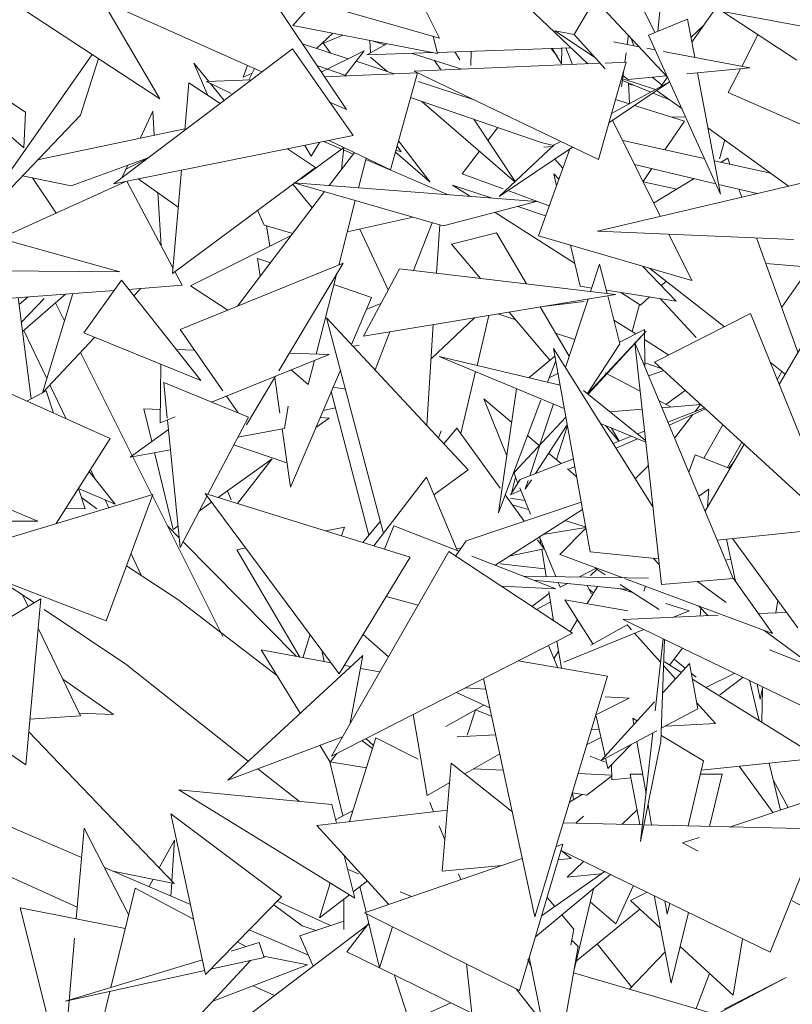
# Model space of a CAD drawing. Header units: metres. Extents: x -14.5 to 13.1, y -18.9 to 3.3.
# Tile 130 of 216: x 10.288 to 10.412, y 2.237 to 2.395. Entities that reach past the tile are written whole.
import ezdxf

# ---------------------------------------------------------------- set-up
doc = ezdxf.new("R2010")
doc.units = ezdxf.units.M
doc.layers.add('G-IMPT', color=7, linetype='Continuous', lineweight=5)
doc.layers.add('L-PLNT', color=7, linetype='Continuous', lineweight=5, true_color=0x005900)

# ---------------------------------------------------------------- blocks, each defined once
blk = doc.blocks.new('ÁRVORES ORNAMENTAIS - Pequeno e Médio Porte - Ipê-roxo-2940656-CORTE_CALÇADA')
at = {"layer": 'G-IMPT', "color": 253, "true_color": 0xaaaaaa}
for p, q in [((6.63619, 2.41626), (6.6598, 2.381)), ((6.71184, 2.41226), (6.70995, 2.39359)), ((6.69157, 2.40753), (6.71148, 2.38628)), ((6.59725, 2.40405), (6.62976, 2.3827)), ((6.67481, 2.39248), (6.67013, 2.40183)), ((6.70537, 2.40183), (6.70947, 2.39339)), ((6.61614, 2.40048), (6.64619, 2.38707)), ((6.71545, 2.39184), (6.72192, 2.40107)), ((6.62049, 2.39853), (6.62976, 2.3827)), ((6.64953, 2.39972), (6.67481, 2.39248)), ((6.69867, 2.38837), (6.68807, 2.39844)), ((6.69648, 2.39307), (6.6998, 2.39875)), ((6.65117, 2.39455), (6.65453, 2.39829)), ((6.72037, 2.3968), (6.73233, 2.38893)), ((6.72037, 2.3968), (6.75056, 2.39117)), ((6.70844, 2.39298), (6.71475, 2.39553)), ((6.71475, 2.39553), (6.71591, 2.38939)), ((6.6745, 2.39001), (6.65117, 2.39455)), ((6.69337, 2.39368), (6.69977, 2.38945)), ((6.69337, 2.39368), (6.69648, 2.39309)), ((6.7153, 2.39261), (6.71734, 2.39455)), ((6.60785, 2.37484), (6.58683, 2.39298)), ((6.60811, 2.3806), (6.58924, 2.39292)), ((6.65762, 2.39329), (6.655, 2.39084)), ((6.65924, 2.39298), (6.65613, 2.39167)), ((6.66358, 2.39214), (6.66366, 2.39011)), ((6.66412, 2.39203), (6.66602, 2.39143)), ((6.6745, 2.39001), (6.6738, 2.39277)), ((6.69648, 2.39307), (6.70147, 2.38757)), ((6.70504, 2.39146), (6.70523, 2.39295)), ((6.70611, 2.39129), (6.7056, 2.39255)), ((6.70844, 2.39298), (6.72006, 2.36736)), ((6.72347, 2.38795), (6.72608, 2.39304)), ((6.6511, 2.39077), (6.62235, 2.36904)), ((6.6511, 2.39077), (6.66087, 2.3768)), ((6.66008, 2.38918), (6.65271, 2.39159)), ((6.65576, 2.38703), (6.66268, 2.39047)), ((6.65603, 2.39181), (6.65725, 2.3901)), ((6.65953, 2.38642), (6.66268, 2.39047)), ((6.66633, 2.3916), (6.66308, 2.38979)), ((6.69597, 2.39094), (6.67446, 2.39018)), ((6.69373, 2.38957), (6.69276, 2.39082)), ((6.69295, 2.39083), (6.69446, 2.38837)), ((6.69449, 2.39088), (6.69446, 2.38837)), ((6.69513, 2.39091), (6.69624, 2.38826)), ((6.7028, 2.39189), (6.70697, 2.39109)), ((6.70818, 2.39086), (6.70951, 2.39061)), ((6.61885, 2.38987), (6.59902, 2.36164)), ((6.61986, 2.3892), (6.61698, 2.38011)), ((6.67375, 2.39016), (6.66308, 2.38979)), ((6.66368, 2.38945), (6.66638, 2.38712)), ((6.67039, 2.39004), (6.67838, 2.38751)), ((6.674, 2.3889), (6.67502, 2.38737)), ((6.67729, 2.39028), (6.6781, 2.38899)), ((6.67985, 2.38808), (6.67988, 2.39037)), ((6.70466, 2.38862), (6.70486, 2.39014)), ((6.71086, 2.39035), (6.7248, 2.3877)), ((6.63765, 2.38551), (6.63523, 2.38848)), ((6.63748, 2.38328), (6.63523, 2.38848)), ((6.64388, 2.3881), (6.64317, 2.38623)), ((6.64499, 2.3876), (6.64408, 2.38578)), ((6.65989, 2.38644), (6.65504, 2.3881)), ((6.66749, 2.38675), (6.66135, 2.38876)), ((6.70067, 2.38845), (6.67074, 2.38719)), ((6.7004, 2.37297), (6.70486, 2.38863)), ((6.70486, 2.38863), (6.70147, 2.38849)), ((6.70413, 2.38465), (6.70449, 2.38732)), ((6.71462, 2.38675), (6.7248, 2.3877)), ((6.72131, 2.38373), (6.72327, 2.38756)), ((6.64452, 2.3858), (6.63725, 2.3855)), ((6.64461, 2.38683), (6.64317, 2.38623)), ((6.67127, 2.38691), (6.65626, 2.38629)), ((6.66691, 2.3713), (6.67127, 2.38691)), ((6.7004, 2.37297), (6.67074, 2.38719)), ((6.70427, 2.38567), (6.70883, 2.38382)), ((6.70431, 2.38596), (6.70958, 2.38423)), ((6.70437, 2.38641), (6.70519, 2.38586)), ((6.70519, 2.38586), (6.71133, 2.38644)), ((6.70904, 2.38622), (6.71063, 2.38498)), ((6.71043, 2.38469), (6.7115, 2.38622)), ((6.71637, 2.38691), (6.72006, 2.36736)), ((6.63444, 2.38532), (6.63378, 2.37768)), ((6.63444, 2.38532), (6.63945, 2.38197)), ((6.64125, 2.38358), (6.63725, 2.3855)), ((6.64013, 2.38248), (6.63794, 2.38517)), ((6.68053, 2.38249), (6.67136, 2.38549)), ((6.70208, 2.37888), (6.71186, 2.38545)), ((6.7025, 2.38036), (6.71185, 2.38547)), ((6.70542, 2.38195), (6.70522, 2.38528)), ((6.70523, 2.38508), (6.70606, 2.38494)), ((6.69117, 2.3757), (6.67015, 2.38292)), ((6.70315, 2.38263), (6.70538, 2.38193)), ((6.7092, 2.38366), (6.71176, 2.38263)), ((6.70992, 2.38396), (6.71381, 2.38114)), ((6.72131, 2.38373), (6.74209, 2.37464)), ((6.65709, 2.3822), (6.6598, 2.381)), ((6.67195, 2.3823), (6.68692, 2.36936)), ((6.70623, 2.38167), (6.71426, 2.37914)), ((6.61698, 2.38011), (6.59927, 2.36158)), ((6.60785, 2.37484), (6.60811, 2.3806)), ((6.62862, 2.38074), (6.62658, 2.37635)), ((6.62862, 2.38074), (6.62886, 2.37683)), ((6.68032, 2.37943), (6.68699, 2.36942)), ((6.71441, 2.37981), (6.71228, 2.37976)), ((6.61007, 2.37289), (6.63379, 2.37787)), ((6.68417, 2.37811), (6.68258, 2.37604)), ((6.71033, 2.36381), (6.70269, 2.37929)), ((6.71108, 2.37451), (6.71426, 2.37914)), ((6.71804, 2.37808), (6.73103, 2.36867)), ((6.66087, 2.3768), (6.62235, 2.36904)), ((6.65034, 2.37468), (6.65481, 2.37169)), ((6.65938, 2.37488), (6.65253, 2.36984)), ((6.65411, 2.37348), (6.6531, 2.37523)), ((6.65411, 2.37348), (6.65547, 2.37571)), ((6.65617, 2.37585), (6.65903, 2.37463)), ((6.66691, 2.3713), (6.65703, 2.37603)), ((6.65938, 2.37488), (6.65901, 2.37133)), ((6.66797, 2.3751), (6.66862, 2.37418)), ((6.66821, 2.37596), (6.67332, 2.3693)), ((6.69327, 2.37531), (6.68441, 2.36701)), ((6.68441, 2.36701), (6.69624, 2.37496)), ((6.69072, 2.36065), (6.69579, 2.37465)), ((6.69318, 2.37523), (6.69117, 2.3757)), ((6.69162, 2.37494), (6.69301, 2.37507)), ((6.69327, 2.37531), (6.69432, 2.37588)), ((6.71745, 2.37311), (6.70431, 2.37601)), ((6.71992, 2.37306), (6.72073, 2.37613)), ((6.61547, 2.36873), (6.62788, 2.37323)), ((6.62415, 2.37133), (6.6277, 2.37309)), ((6.65705, 2.36877), (6.6611, 2.37408)), ((6.65934, 2.37449), (6.66091, 2.37382)), ((6.66176, 2.3684), (6.66298, 2.37317)), ((6.66769, 2.37411), (6.67332, 2.3693)), ((6.66779, 2.37446), (6.66862, 2.37418)), ((6.68122, 2.37428), (6.67844, 2.37067)), ((6.69466, 2.37154), (6.69335, 2.37301)), ((6.72122, 2.37315), (6.72016, 2.37251)), ((6.72122, 2.37315), (6.72157, 2.3722)), ((6.62458, 2.37203), (6.62365, 2.37003)), ((6.65481, 2.37169), (6.63177, 2.3546)), ((6.66293, 2.37296), (6.67618, 2.36728)), ((6.74464, 2.37186), (6.70025, 2.36144)), ((6.71929, 2.36906), (6.70622, 2.37215)), ((6.70758, 2.36939), (6.70901, 2.37149)), ((6.72817, 2.37074), (6.71904, 2.37275)), ((6.61547, 2.36873), (6.60762, 2.37032)), ((6.60926, 2.36998), (6.61304, 2.36433)), ((6.62626, 2.36983), (6.6327, 2.36529)), ((6.63322, 2.37123), (6.63177, 2.3546)), ((6.68508, 2.36822), (6.67844, 2.37067)), ((6.69319, 2.37064), (6.69364, 2.36871)), ((6.69319, 2.37064), (6.69403, 2.36978)), ((6.71582, 2.36988), (6.70929, 2.36593)), ((6.62429, 2.36944), (6.60403, 2.36025)), ((6.63185, 2.35552), (6.62442, 2.36946)), ((6.65431, 2.36516), (6.65117, 2.36899)), ((6.67541, 2.36226), (6.65132, 2.36921)), ((6.65132, 2.36921), (6.69044, 2.36617)), ((6.67977, 2.367), (6.67688, 2.36885)), ((6.6833, 2.36673), (6.67688, 2.36885)), ((6.7076, 2.36934), (6.71303, 2.36819)), ((6.72599, 2.36748), (6.71976, 2.36895)), ((6.62943, 2.3676), (6.62995, 2.35908)), ((6.64224, 2.34932), (6.6563, 2.36778)), ((6.69248, 2.3655), (6.68582, 2.36795)), ((6.72302, 2.36818), (6.72349, 2.3669)), ((6.65858, 2.35596), (6.66124, 2.36635)), ((6.67541, 2.36226), (6.69044, 2.36617)), ((6.69189, 2.36389), (6.68739, 2.36538)), ((6.64655, 2.36237), (6.6455, 2.36479)), ((6.65994, 2.36129), (6.67055, 2.36366)), ((6.69655, 2.35629), (6.68378, 2.36444)), ((6.59387, 2.36308), (6.62331, 2.35486)), ((6.65118, 2.36105), (6.64655, 2.36237)), ((6.64693, 2.36226), (6.64747, 2.35899)), ((6.67063, 2.3551), (6.67361, 2.36278)), ((6.67434, 2.35466), (6.67485, 2.36243)), ((6.63468, 2.35264), (6.65091, 2.3607)), ((6.66653, 2.35197), (6.66197, 2.36175)), ((6.68398, 2.36117), (6.67673, 2.35933)), ((6.68398, 2.36117), (6.68883, 2.35293)), ((6.69072, 2.36065), (6.71544, 2.35346)), ((6.7318, 2.36006), (6.70025, 2.36144)), ((6.71544, 2.35346), (6.71175, 2.36094)), ((6.72588, 2.36032), (6.73254, 2.34195)), ((6.67673, 2.35933), (6.68141, 2.35382)), ((6.69588, 2.35915), (6.69743, 2.35255)), ((6.63302, 2.34557), (6.65926, 2.35624)), ((6.64756, 2.35631), (6.64549, 2.35702)), ((6.64549, 2.35702), (6.6459, 2.35413)), ((6.64891, 2.33892), (6.65926, 2.35624)), ((6.70058, 2.35609), (6.69913, 2.3517)), ((6.70179, 2.35139), (6.70058, 2.35609)), ((6.70756, 2.35575), (6.71294, 2.35017)), ((6.72736, 2.35623), (6.73885, 2.35524)), ((6.72993, 2.34916), (6.73443, 2.35562)), ((6.58881, 2.35515), (6.62331, 2.35486)), ((6.63335, 2.3527), (6.63218, 2.3549)), ((6.65491, 2.34162), (6.65819, 2.35444)), ((6.66834, 2.35537), (6.66257, 2.34453)), ((6.66834, 2.35537), (6.70316, 2.35122)), ((6.70869, 2.35542), (6.72072, 2.34604)), ((6.62356, 2.35352), (6.61751, 2.34507)), ((6.63638, 2.33739), (6.62356, 2.35352)), ((6.63335, 2.3527), (6.62472, 2.35205)), ((6.63468, 2.35264), (6.64073, 2.3487)), ((6.66383, 2.35074), (6.65777, 2.35281)), ((6.69743, 2.35255), (6.69932, 2.35226)), ((6.71056, 2.35265), (6.71132, 2.35337)), ((6.62238, 2.35188), (6.5803, 2.34873)), ((6.60709, 2.3496), (6.60857, 2.35084)), ((6.61454, 2.35129), (6.60765, 2.34527)), ((6.61574, 2.35138), (6.61087, 2.33541)), ((6.62671, 2.3522), (6.62557, 2.35099)), ((6.66257, 2.34453), (6.70316, 2.35122)), ((6.70166, 2.3519), (6.71294, 2.35017)), ((6.70387, 2.3433), (6.70189, 2.35101)), ((6.7072, 2.34949), (6.70399, 2.35154)), ((6.7072, 2.34949), (6.70863, 2.35083)), ((6.60905, 2.33443), (6.60695, 2.35072)), ((6.61114, 2.35059), (6.60746, 2.34676)), ((6.61295, 2.3499), (6.61441, 2.347)), ((6.66383, 2.35074), (6.66061, 2.34319)), ((6.66536, 2.34977), (6.66299, 2.34878)), ((6.69102, 2.34922), (6.69569, 2.34129)), ((6.69145, 2.34929), (6.69809, 2.35011)), ((6.69873, 2.35049), (6.69509, 2.33946)), ((6.70702, 2.34961), (6.70582, 2.34524)), ((6.71033, 2.35057), (6.71615, 2.34429)), ((6.68084, 2.3398), (6.68277, 2.34786)), ((6.68422, 2.3481), (6.68708, 2.34715)), ((6.68602, 2.3484), (6.69259, 2.34066)), ((6.70944, 2.34031), (6.72488, 2.34815)), ((6.72488, 2.34815), (6.73766, 2.31661)), ((6.67941, 2.323), (6.65662, 2.34747)), ((6.66573, 2.31298), (6.65662, 2.34747)), ((6.67274, 2.33016), (6.6738, 2.34638)), ((6.67344, 2.34085), (6.68046, 2.34748)), ((6.7029, 2.34708), (6.7064, 2.34487)), ((6.60785, 2.34545), (6.61157, 2.33769)), ((6.63638, 2.33739), (6.61751, 2.34507)), ((6.63302, 2.34557), (6.63988, 2.33572)), ((6.66442, 2.3391), (6.6668, 2.34523)), ((6.6935, 2.345), (6.69658, 2.34398)), ((6.69866, 2.33523), (6.70811, 2.34532)), ((6.69872, 2.33519), (6.70811, 2.34532)), ((6.7038, 2.34355), (6.7078, 2.34558)), ((6.70789, 2.33953), (6.7078, 2.34558)), ((6.7295, 2.33675), (6.73416, 2.3447)), ((6.61925, 2.34429), (6.61087, 2.33541)), ((6.6609, 2.34288), (6.66188, 2.343)), ((6.70387, 2.3433), (6.69863, 2.33526)), ((6.72209, 2.30551), (6.70627, 2.34342)), ((6.71054, 2.30456), (6.70627, 2.34342)), ((6.70783, 2.34397), (6.71176, 2.34148)), ((6.61697, 2.34188), (6.6253, 2.32526)), ((6.63531, 2.34228), (6.63241, 2.34238)), ((6.63808, 2.33391), (6.65703, 2.34155)), ((6.65703, 2.34155), (6.65061, 2.34177)), ((6.68921, 2.33783), (6.69338, 2.34131)), ((6.69907, 2.3098), (6.69315, 2.34254)), ((6.70917, 2.31703), (6.69315, 2.34254)), ((6.62982, 2.33057), (6.62992, 2.34001)), ((6.65365, 2.33672), (6.65464, 2.34059)), ((6.67473, 2.34123), (6.69422, 2.33665)), ((6.67473, 2.34123), (6.6949, 2.33287)), ((6.69222, 2.33712), (6.69351, 2.34055)), ((6.70788, 2.34021), (6.71051, 2.33933)), ((6.70944, 2.34031), (6.73426, 2.31758)), ((6.72805, 2.34032), (6.73048, 2.33842)), ((6.62176, 2.32805), (6.59608, 2.33952)), ((6.65884, 2.33906), (6.65079, 2.32019)), ((6.6509, 2.33908), (6.65365, 2.33672)), ((6.67823, 2.32886), (6.6806, 2.3388)), ((6.69248, 2.33781), (6.69388, 2.33852)), ((6.70147, 2.33859), (6.70712, 2.33567)), ((6.70848, 2.33812), (6.71091, 2.33896)), ((6.72996, 2.33883), (6.7292, 2.3375)), ((6.61206, 2.33667), (6.61468, 2.33121)), ((6.64401, 2.33149), (6.6304, 2.33705)), ((6.6304, 2.33705), (6.63096, 2.33132)), ((6.64371, 2.33022), (6.6484, 2.33807)), ((6.64825, 2.33782), (6.64907, 2.33214)), ((6.61144, 2.3357), (6.60833, 2.33405)), ((6.61144, 2.3357), (6.61263, 2.33213)), ((6.65737, 2.33562), (6.66342, 2.31247)), ((6.65966, 2.33598), (6.65766, 2.33629)), ((6.68722, 2.33606), (6.68429, 2.31605)), ((6.698, 2.33576), (6.70799, 2.32774)), ((6.71126, 2.33352), (6.71439, 2.33577)), ((6.64047, 2.33487), (6.64236, 2.33216)), ((6.68643, 2.33064), (6.68193, 2.33441)), ((6.68564, 2.32524), (6.68193, 2.33441)), ((6.68429, 2.31605), (6.69113, 2.33423)), ((6.69315, 2.3336), (6.69098, 2.32703)), ((6.71016, 2.33409), (6.71205, 2.33311)), ((6.71684, 2.33349), (6.71062, 2.333)), ((6.71684, 2.33349), (6.71599, 2.33238)), ((6.62845, 2.32755), (6.62716, 2.33284)), ((6.62716, 2.33284), (6.62985, 2.3327)), ((6.64983, 2.32965), (6.65041, 2.33325)), ((6.65607, 2.33257), (6.65805, 2.333)), ((6.70744, 2.33275), (6.70227, 2.33234)), ((6.71159, 2.33067), (6.71747, 2.33296)), ((6.71178, 2.33021), (6.71765, 2.33279)), ((6.71561, 2.3319), (6.71267, 2.32808)), ((6.62982, 2.33057), (6.63222, 2.33154)), ((6.63099, 2.33104), (6.63301, 2.31049)), ((6.64401, 2.33149), (6.6375, 2.31906)), ((6.6549, 2.32982), (6.65701, 2.33133)), ((6.65558, 2.33141), (6.65701, 2.33133)), ((6.68751, 2.32332), (6.69515, 2.33148)), ((6.69537, 2.33026), (6.69025, 2.32239)), ((6.70074, 2.33045), (6.70803, 2.32744)), ((6.72043, 2.33025), (6.71735, 2.32488)), ((6.63114, 2.3295), (6.625, 2.32504)), ((6.64983, 2.32965), (6.64231, 2.32825)), ((6.64944, 2.32957), (6.65079, 2.32019)), ((6.67507, 2.32927), (6.67462, 2.32815)), ((6.6776, 2.32972), (6.67552, 2.32718)), ((6.6776, 2.32972), (6.68459, 2.32006)), ((6.6954, 2.33011), (6.69364, 2.3246)), ((6.70153, 2.33012), (6.70368, 2.3276)), ((6.70251, 2.32972), (6.70375, 2.32763)), ((6.7067, 2.32878), (6.70783, 2.32922)), ((6.62176, 2.32805), (6.61307, 2.31433)), ((6.65022, 2.3241), (6.64166, 2.32702)), ((6.69093, 2.32687), (6.68898, 2.3285)), ((6.70276, 2.32725), (6.70571, 2.32839)), ((6.70325, 2.32646), (6.70671, 2.32798)), ((6.71757, 2.31636), (6.72386, 2.32711)), ((6.72348, 2.32745), (6.72116, 2.32336)), ((6.58409, 2.32561), (6.61012, 2.31474)), ((6.63146, 2.32624), (6.625, 2.32504)), ((6.63191, 2.31338), (6.62889, 2.32576)), ((6.69096, 2.32696), (6.68933, 2.32203)), ((6.69437, 2.32399), (6.69238, 2.32566)), ((6.62538, 2.32511), (6.62846, 2.31897)), ((6.63915, 2.31855), (6.64784, 2.32477)), ((6.64227, 2.31758), (6.64779, 2.32473)), ((6.6878, 2.32144), (6.69637, 2.32476)), ((6.71599, 2.32542), (6.71495, 2.32261)), ((6.71599, 2.32542), (6.72157, 2.32319)), ((6.72214, 2.32417), (6.72138, 2.32327)), ((6.61838, 2.32271), (6.62254, 2.31748)), ((6.6186, 2.32305), (6.61935, 2.32149)), ((6.67941, 2.323), (6.6739, 2.31897)), ((6.68666, 2.32235), (6.68751, 2.32332)), ((6.68742, 2.32084), (6.6868, 2.32238)), ((6.69689, 2.32189), (6.6954, 2.32313)), ((6.6955, 2.32305), (6.69659, 2.32353)), ((6.70632, 2.32157), (6.70844, 2.32371)), ((6.66423, 2.31075), (6.67272, 2.3218)), ((6.67762, 2.31004), (6.67272, 2.3218)), ((6.68626, 2.31899), (6.6878, 2.32144)), ((6.68642, 2.31925), (6.68703, 2.32181)), ((6.68962, 2.32141), (6.68862, 2.31988)), ((6.68908, 2.32128), (6.68862, 2.31988)), ((6.61666, 2.31999), (6.61775, 2.31672)), ((6.61667, 2.31997), (6.62254, 2.31748)), ((6.6701, 2.30892), (6.63706, 2.3192)), ((6.65864, 2.29017), (6.63706, 2.3192)), ((6.64125, 2.31815), (6.64063, 2.31961)), ((6.68626, 2.31899), (6.68788, 2.3197)), ((6.68944, 2.31585), (6.68772, 2.32011)), ((6.71818, 2.31988), (6.71656, 2.31876)), ((6.71818, 2.31988), (6.71799, 2.31709)), ((6.62863, 2.31902), (6.59481, 2.30883)), ((6.61963, 2.31672), (6.61714, 2.31853)), ((6.62095, 2.31816), (6.62155, 2.31689)), ((6.62863, 2.31902), (6.62113, 2.29866)), ((6.62855, 2.3188), (6.63991, 2.29614)), ((6.63736, 2.3188), (6.63301, 2.31049)), ((6.63608, 2.31636), (6.6381, 2.3178)), ((6.67909, 2.31157), (6.69763, 2.31779)), ((6.68539, 2.31895), (6.68845, 2.31471)), ((6.68622, 2.31841), (6.68855, 2.31805)), ((6.61775, 2.31672), (6.61466, 2.31684)), ((6.68374, 2.30766), (6.69784, 2.31663)), ((6.68652, 2.31738), (6.68914, 2.31659)), ((6.59083, 2.31467), (6.61012, 2.31474)), ((6.66527, 2.31472), (6.66245, 2.3113)), ((6.695, 2.31483), (6.69834, 2.31382)), ((6.63285, 2.31206), (6.63097, 2.31397)), ((6.63191, 2.31338), (6.63267, 2.31392)), ((6.65949, 2.31379), (6.65649, 2.31316)), ((6.65949, 2.31379), (6.65904, 2.31236)), ((6.66744, 2.31398), (6.66594, 2.31022)), ((6.66744, 2.31398), (6.67793, 2.30991)), ((6.69145, 2.31256), (6.69836, 2.3137)), ((6.69419, 2.30936), (6.69838, 2.31359)), ((6.71952, 2.31168), (6.74247, 2.31401)), ((6.65175, 2.29294), (6.63349, 2.31141)), ((6.67909, 2.31157), (6.67738, 2.30912)), ((6.69059, 2.31175), (6.69164, 2.3103)), ((6.69351, 2.30581), (6.69091, 2.31222)), ((6.69114, 2.31099), (6.69095, 2.31213)), ((6.72245, 2.30509), (6.72102, 2.31183)), ((6.73249, 2.29755), (6.72201, 2.31193)), ((6.64357, 2.31044), (6.64213, 2.31014)), ((6.64213, 2.31014), (6.65228, 2.29285)), ((6.6763, 2.30983), (6.65739, 2.27691)), ((6.69622, 2.29668), (6.6763, 2.30983)), ((6.67752, 2.31027), (6.67826, 2.31039)), ((6.69164, 2.3103), (6.68598, 2.30908)), ((6.69199, 2.30583), (6.69127, 2.31022)), ((6.69907, 2.3098), (6.71009, 2.30866)), ((6.62511, 2.30947), (6.62681, 2.30594)), ((6.6701, 2.30892), (6.65864, 2.29017)), ((6.68003, 2.3091), (6.69354, 2.30386)), ((6.69419, 2.30936), (6.70422, 2.30564)), ((6.71019, 2.30773), (6.70922, 2.30875)), ((6.72087, 2.30844), (6.7217, 2.30862)), ((6.62113, 2.29866), (6.60012, 2.30678)), ((6.63263, 2.30214), (6.62439, 2.30752)), ((6.69179, 2.30706), (6.68458, 2.30786)), ((6.69993, 2.3071), (6.69736, 2.30575)), ((6.69914, 2.30597), (6.70014, 2.30696)), ((6.69986, 2.30714), (6.70147, 2.30611)), ((6.60955, 2.30157), (6.60406, 2.30525)), ((6.68831, 2.30589), (6.70844, 2.30558)), ((6.70518, 2.30373), (6.68994, 2.30525)), ((6.69421, 2.30409), (6.6939, 2.30486)), ((6.70461, 2.3055), (6.72841, 2.29666)), ((6.72209, 2.30551), (6.71054, 2.30456)), ((6.72096, 2.30164), (6.71634, 2.30504)), ((6.72215, 2.30551), (6.72841, 2.29666)), ((6.68474, 2.30426), (6.69354, 2.30386)), ((6.69317, 2.29869), (6.69239, 2.3034)), ((6.69539, 2.30471), (6.69421, 2.30409)), ((6.69928, 2.30301), (6.69856, 2.30439)), ((6.69857, 2.30145), (6.70023, 2.30422)), ((6.69961, 2.30319), (6.69887, 2.3038)), ((6.70391, 2.30454), (6.71017, 2.30053)), ((6.70396, 2.30385), (6.70604, 2.30318)), ((6.70771, 2.30348), (6.70798, 2.30425)), ((6.58831, 2.28897), (6.61061, 2.3022)), ((6.60763, 2.30286), (6.60853, 2.30097)), ((6.60817, 2.2755), (6.61061, 2.3022)), ((6.64856, 2.28993), (6.63263, 2.30214)), ((6.67134, 2.30119), (6.66622, 2.30258)), ((6.69244, 2.30311), (6.68968, 2.301)), ((6.69266, 2.30177), (6.69042, 2.30051)), ((6.69952, 2.29498), (6.695, 2.30206)), ((6.70513, 2.30031), (6.695, 2.30206)), ((6.72896, 2.29996), (6.72928, 2.30195)), ((6.62426, 2.29171), (6.61114, 2.30051)), ((6.71125, 2.30149), (6.71499, 2.30028)), ((6.71249, 2.29926), (6.71499, 2.30028)), ((6.71807, 2.2995), (6.71658, 2.30105)), ((6.71689, 2.30073), (6.7168, 2.29945)), ((6.69585, 2.29692), (6.69703, 2.29888)), ((6.71966, 2.29957), (6.70438, 2.29892)), ((6.73431, 2.28448), (6.70438, 2.29892)), ((6.73068, 2.30004), (6.72616, 2.29985)), ((6.61018, 2.29753), (6.61696, 2.28337)), ((6.69485, 2.29205), (6.70771, 2.29731)), ((6.70501, 2.29806), (6.69918, 2.29479)), ((6.70501, 2.29806), (6.70573, 2.29725)), ((6.73526, 2.29113), (6.72704, 2.29717)), ((6.65397, 2.29646), (6.65278, 2.29275)), ((6.69622, 2.29668), (6.65739, 2.27691)), ((6.66251, 2.2965), (6.66656, 2.29287)), ((6.69444, 2.29104), (6.69372, 2.29541)), ((6.70623, 2.2967), (6.71042, 2.29202)), ((6.70955, 2.28421), (6.71084, 2.2958)), ((6.71044, 2.27927), (6.71106, 2.29569)), ((6.65235, 2.2838), (6.64605, 2.294)), ((6.65736, 2.2919), (6.64605, 2.294)), ((6.65584, 2.29395), (6.65623, 2.29211)), ((6.69234, 2.29471), (6.69385, 2.29114)), ((6.69324, 2.29258), (6.69398, 2.29381)), ((6.71187, 2.29157), (6.71392, 2.29431)), ((6.73526, 2.29113), (6.72793, 2.29399)), ((6.66246, 2.29312), (6.64069, 2.27305)), ((6.66246, 2.29312), (6.66043, 2.2822)), ((6.70188, 2.28976), (6.68749, 2.29224)), ((6.71437, 2.29105), (6.71258, 2.29252)), ((6.644, 2.2761), (6.62426, 2.29171)), ((6.6605, 2.29132), (6.65946, 2.29151)), ((6.66517, 2.29045), (6.66207, 2.29102)), ((6.71073, 2.28706), (6.71508, 2.29183)), ((6.7109, 2.29149), (6.71282, 2.28935)), ((6.71106, 2.29207), (6.71377, 2.29039)), ((6.71641, 2.28453), (6.71508, 2.29183)), ((6.60817, 2.2755), (6.58831, 2.28897)), ((6.61413, 2.28927), (6.62228, 2.2836)), ((6.68187, 2.28938), (6.69015, 2.25103)), ((6.70188, 2.28976), (6.69015, 2.25103)), ((6.71613, 2.28961), (6.71537, 2.29023)), ((6.71554, 2.28929), (6.73595, 2.27662)), ((6.71767, 2.28797), (6.72238, 2.29024)), ((6.71994, 2.28675), (6.72372, 2.28959)), ((6.72471, 2.28911), (6.72627, 2.28263)), ((6.68224, 2.28768), (6.67895, 2.28789)), ((6.72646, 2.2861), (6.72595, 2.28851)), ((6.72686, 2.28808), (6.72646, 2.2861)), ((6.7267, 2.28236), (6.7268, 2.28778)), ((6.68289, 2.28466), (6.67752, 2.28716)), ((6.7, 2.28354), (6.70533, 2.28622)), ((6.70533, 2.28622), (6.70147, 2.28646)), ((6.68193, 2.28511), (6.67584, 2.28169)), ((6.68062, 2.28435), (6.67928, 2.2803)), ((6.68062, 2.28435), (6.68318, 2.28331)), ((6.70084, 2.2762), (6.70943, 2.28563)), ((6.71641, 2.28453), (6.71052, 2.28138)), ((6.71622, 2.28555), (6.71926, 2.28216)), ((6.61696, 2.28337), (6.60884, 2.28284)), ((6.61673, 2.28384), (6.62228, 2.2836)), ((6.67054, 2.28361), (6.6728, 2.27057)), ((6.70147, 2.27689), (6.70005, 2.28335)), ((6.70665, 2.28257), (6.70595, 2.28299)), ((6.70595, 2.28299), (6.70612, 2.28199)), ((6.70044, 2.28118), (6.69927, 2.28112)), ((6.71926, 2.28216), (6.71119, 2.28174)), ((6.63205, 2.25641), (6.60865, 2.28079)), ((6.65917, 2.28002), (6.64069, 2.27305)), ((6.66454, 2.27985), (6.66031, 2.26636)), ((6.66416, 2.27864), (6.66294, 2.27974)), ((6.66454, 2.27985), (6.67136, 2.27644)), ((6.68383, 2.28032), (6.67765, 2.28)), ((6.69856, 2.2788), (6.70081, 2.27988)), ((6.70981, 2.281), (6.70084, 2.2762)), ((6.7072, 2.26314), (6.70915, 2.28065)), ((6.71732, 2.27612), (6.71047, 2.28026)), ((6.6572, 2.27594), (6.65553, 2.27865)), ((6.664, 2.27811), (6.66229, 2.27941)), ((6.70191, 2.27489), (6.70575, 2.27883)), ((6.7066, 2.27928), (6.70807, 2.27087)), ((6.71044, 2.27927), (6.7072, 2.26314)), ((6.6572, 2.27594), (6.65826, 2.27735)), ((6.67886, 2.27404), (6.68449, 2.27726)), ((6.69907, 2.2769), (6.70147, 2.27593)), ((6.70191, 2.27489), (6.70154, 2.27657)), ((6.71697, 2.27463), (6.73595, 2.27662)), ((6.61646, 2.25261), (6.566, 2.27518)), ((6.61715, 2.26057), (6.58315, 2.2752)), ((6.65224, 2.2696), (6.64555, 2.27488)), ((6.65713, 2.27597), (6.66303, 2.27502)), ((6.65713, 2.27597), (6.65924, 2.26727)), ((6.6767, 2.27576), (6.67523, 2.25839)), ((6.6767, 2.27576), (6.68642, 2.26803)), ((6.68026, 2.27484), (6.68505, 2.27463)), ((6.7025, 2.2755), (6.70253, 2.27311)), ((6.71732, 2.27612), (6.71484, 2.26568)), ((6.72307, 2.27527), (6.72853, 2.2678)), ((6.72792, 2.27578), (6.72974, 2.26821)), ((6.69714, 2.2741), (6.70252, 2.27386)), ((6.69851, 2.27063), (6.70252, 2.27365)), ((6.70253, 2.27311), (6.7056, 2.27343)), ((6.70752, 2.27398), (6.70549, 2.27398)), ((6.70549, 2.27398), (6.70709, 2.26587)), ((6.72033, 2.27398), (6.71681, 2.27398)), ((6.72033, 2.27398), (6.71829, 2.2656)), ((6.74562, 2.27351), (6.72169, 2.26552)), ((6.6728, 2.27057), (6.67644, 2.27265)), ((6.72859, 2.27298), (6.73097, 2.26862)), ((6.65747, 2.2691), (6.6328, 2.27145)), ((6.66114, 2.25406), (6.6328, 2.27145)), ((6.69575, 2.2695), (6.69778, 2.27075)), ((6.69851, 2.27063), (6.6962, 2.27101)), ((6.69638, 2.26989), (6.69621, 2.27101)), ((6.65747, 2.2691), (6.6582, 2.26611)), ((6.67325, 2.26945), (6.67385, 2.26796)), ((6.70839, 2.26904), (6.70895, 2.26582)), ((6.64933, 2.25423), (6.6315, 2.26761)), ((6.6315, 2.26761), (6.63713, 2.24177)), ((6.67606, 2.26822), (6.65504, 2.26574)), ((6.66088, 2.26816), (6.65807, 2.26663)), ((6.69678, 2.26612), (6.69797, 2.26724)), ((6.70662, 2.26827), (6.7042, 2.26594)), ((6.61629, 2.2507), (6.61756, 2.2653)), ((6.62473, 2.25143), (6.61756, 2.2653)), ((6.66663, 2.25303), (6.65504, 2.26574)), ((6.67477, 2.26566), (6.67566, 2.26345)), ((6.70751, 2.26586), (6.69473, 2.26617)), ((6.736, 2.26517), (6.70775, 2.26585)), ((6.71662, 2.26382), (6.71393, 2.26292)), ((6.72808, 2.24533), (6.736, 2.26517)), ((6.63209, 2.26336), (6.62966, 2.25891)), ((6.63209, 2.26336), (6.63168, 2.2568)), ((6.69468, 2.26271), (6.68766, 2.23919)), ((6.69468, 2.26271), (6.69357, 2.26233)), ((6.71646, 2.26158), (6.71393, 2.26292)), ((6.65947, 2.26088), (6.66114, 2.25406)), ((6.68812, 2.26044), (6.66274, 2.25169)), ((6.72808, 2.24533), (6.69438, 2.26172)), ((6.69438, 2.26169), (6.696, 2.2604)), ((6.63467, 2.25303), (6.62082, 2.25899)), ((6.67523, 2.25839), (6.68487, 2.25932)), ((6.69393, 2.2602), (6.696, 2.2604)), ((6.69799, 2.25996), (6.69536, 2.25743)), ((6.63205, 2.25641), (6.6222, 2.2584)), ((6.66, 2.25873), (6.66174, 2.25798)), ((6.67786, 2.25798), (6.67824, 2.25704)), ((6.69024, 2.24783), (6.70234, 2.25785)), ((6.69124, 2.25118), (6.70147, 2.25838)), ((6.70078, 2.25798), (6.69536, 2.25743)), ((6.62866, 2.2571), (6.62801, 2.2559)), ((6.63166, 2.25649), (6.63153, 2.25438)), ((6.65721, 2.25647), (6.65545, 2.25086)), ((6.66318, 2.25682), (6.66089, 2.25506)), ((6.66199, 2.25591), (6.663, 2.25177)), ((6.70318, 2.24992), (6.70603, 2.25605)), ((6.62576, 2.25564), (6.62188, 2.23967)), ((6.62576, 2.25564), (6.63518, 2.25068)), ((6.64933, 2.25423), (6.63713, 2.24177)), ((6.66028, 2.25459), (6.65545, 2.25086)), ((6.66849, 2.25508), (6.67031, 2.2543)), ((6.69337, 2.25268), (6.69212, 2.25414)), ((6.69652, 2.24272), (6.6996, 2.25557)), ((6.70557, 2.25366), (6.70824, 2.25498)), ((6.70935, 2.25444), (6.71213, 2.24036)), ((6.6527, 2.24959), (6.64809, 2.25296)), ((6.64866, 2.25354), (6.65722, 2.24962)), ((6.65941, 2.249), (6.6594, 2.25391)), ((6.70318, 2.24992), (6.69908, 2.25342)), ((6.71038, 2.24922), (6.70557, 2.25366)), ((6.71109, 2.25359), (6.71146, 2.25146)), ((6.71188, 2.25321), (6.71146, 2.25146)), ((6.73856, 2.24991), (6.73159, 2.25359)), ((6.60724, 2.25249), (6.61239, 2.23208)), ((6.60724, 2.25249), (6.62418, 2.24913)), ((6.68766, 2.23919), (6.66274, 2.25169)), ((6.66306, 2.25153), (6.66516, 2.24284)), ((6.69645, 2.24907), (6.6945, 2.25136)), ((6.6968, 2.24387), (6.70707, 2.25227)), ((6.71491, 2.25174), (6.71213, 2.24036)), ((6.66329, 2.24982), (6.63143, 2.22564)), ((6.6523, 2.24798), (6.65941, 2.25035)), ((6.6527, 2.24959), (6.65494, 2.24885)), ((6.65988, 2.24541), (6.66343, 2.24999)), ((6.66721, 2.24944), (6.66516, 2.24284)), ((6.65369, 2.24485), (6.64416, 2.24895)), ((6.6523, 2.24798), (6.65446, 2.24311)), ((6.69645, 2.24907), (6.69594, 2.24646)), ((6.61492, 2.23496), (6.61602, 2.24759)), ((6.64576, 2.24688), (6.64125, 2.24552)), ((6.64223, 2.24698), (6.64363, 2.24624)), ((6.64654, 2.24448), (6.64576, 2.24688)), ((6.69292, 2.22241), (6.69714, 2.24624)), ((6.69714, 2.24624), (6.69615, 2.24724)), ((6.70571, 2.23975), (6.70021, 2.24666)), ((6.72208, 2.23843), (6.71357, 2.24627)), ((6.72208, 2.23843), (6.72359, 2.24751)), ((6.64646, 2.24471), (6.65354, 2.24331)), ((6.65988, 2.24541), (6.66732, 2.24176)), ((6.71113, 2.24542), (6.70538, 2.2394)), ((6.63661, 2.24412), (6.61455, 2.23745)), ((6.64434, 2.244), (6.62138, 2.21925)), ((6.64654, 2.24448), (6.63792, 2.24259)), ((6.6382, 2.23738), (6.65354, 2.24331)), ((6.68002, 2.23554), (6.67916, 2.24345)), ((6.6896, 2.24286), (6.68903, 2.24417)), ((6.69246, 2.22863), (6.68926, 2.24454)), ((6.63699, 2.24238), (6.61455, 2.23745)), ((6.66748, 2.24173), (6.67064, 2.23204)), ((6.6675, 2.24167), (6.68002, 2.23554)), ((6.6964, 2.24202), (6.71863, 2.23552)), ((6.71613, 2.23625), (6.71831, 2.2419)), ((6.64824, 2.23839), (6.6448, 2.23993)), ((6.73066, 2.24125), (6.70644, 2.22851)), ((6.73066, 2.24125), (6.72065, 2.23615)), ((6.62172, 2.23903), (6.61533, 2.21273)), ((6.69136, 2.23406), (6.68716, 2.23944)), ((6.67024, 2.2343), (6.6766, 2.23721))]:
    blk.add_line(p, q, dxfattribs=at)

msp = doc.modelspace()

# ---------------------------------------------------------------- block references
at = {"layer": 'L-PLNT', "color": 253, "true_color": 0xaaaaaa}
msp.add_blockref('ÁRVORES ORNAMENTAIS - Pequeno e Médio Porte - Ipê-roxo-2940656-CORTE_CALÇADA', (3.68079, 0), dxfattribs=at)

doc.saveas('drawing.dxf')
